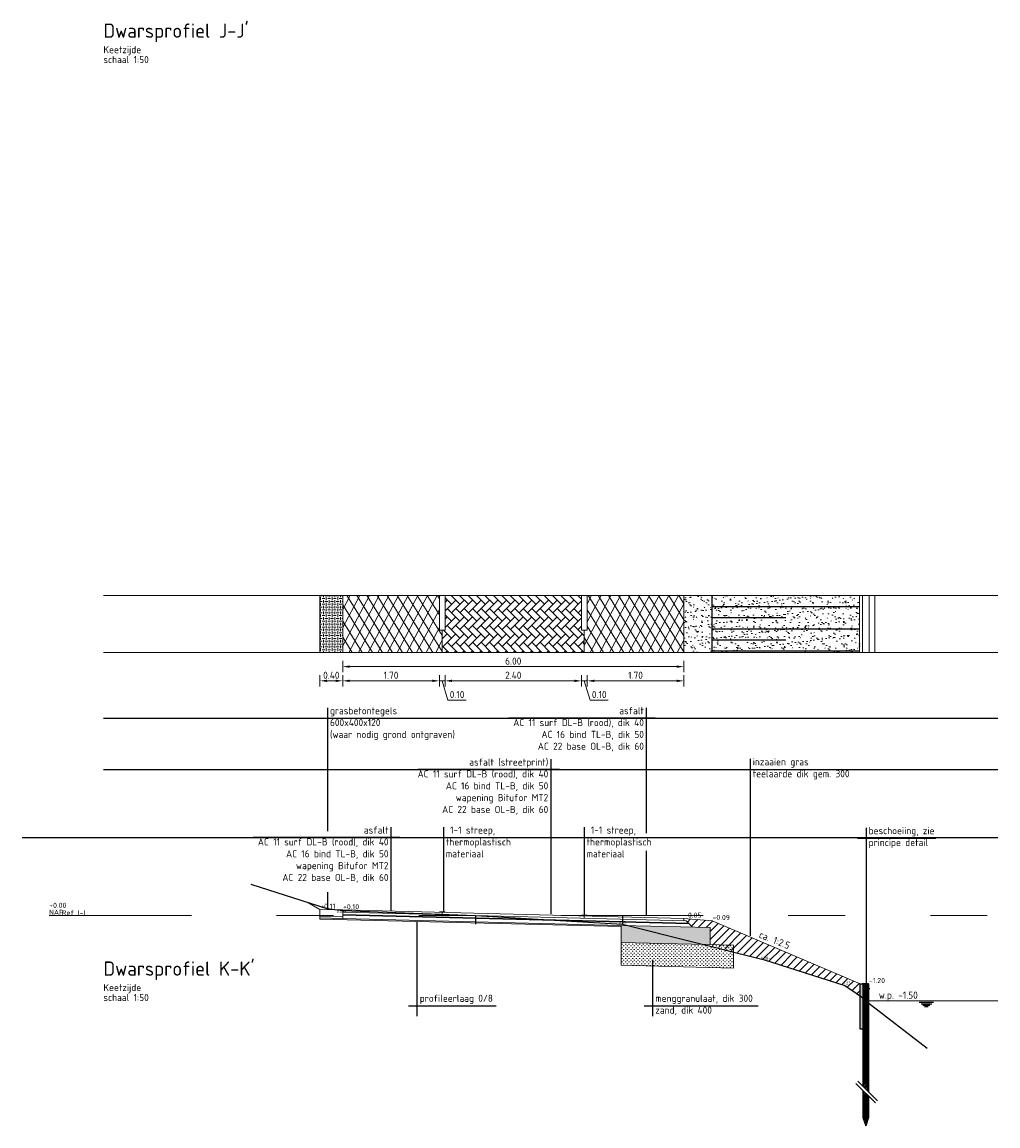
# Model space of a CAD drawing. Header units: metres. Extents: x 132493 to 134960, y 502695 to 503907.
# Tile 103 of 144: x 134066 to 134083, y 502912 to 502931. Entities that reach past the tile are written whole.
import ezdxf
from ezdxf.enums import TextEntityAlignment as Align

# ---------------------------------------------------------------- set-up
doc = ezdxf.new("R2010")
doc.units = ezdxf.units.M
for name, pattern in [('AL-NAP_LIJN', [15.25, 12, -1.5, 0.25, -1.5]), ('AL-TEKENBLADGRENS', [11.5, 2.5, -1.5, 1, -1.5, 1, -1.5, 2.5]), ('DASHED2', [0.375, 0.25, -0.125])]:
    doc.linetypes.add(name, pattern=pattern)
doc.layers.get('Defpoints').update_dxf_attribs({"color": 3})
for name, color, linetype, lineweight in [('B-WE-GW-MAAIVELD-GD', 90, 'GW-MAAIVELD', 25), ('B-WE-GW-WATERGANG_SLOOT_WATERLIJN-G', 150, 'Continuous', 18), ('B-WE-OG-WATER-SD', 150, 'Continuous', 25), ('N-WE-BC-WAPENING-GD', 180, 'Continuous', 25), ('N-WE-GR-GRAS-A', 54, 'Continuous', 18), ('N-WE-GW-GROND_TEELAARDE-AD', 22, 'Continuous', 18), ('N-WE-GW-GROND_ZAND-AD', 7, 'Continuous', 18), ('N-WE-GW-WATERGANG_WATERLIJN-GD', 150, 'Continuous', 18), ('N-WE-HU-HULPCONSTRUCTIES-AD-50-HOUT', 252, 'Continuous', 18), ('N-WE-HU-HULPCONSTRUCTIES-AD-50-KUNSTSTOF', 253, 'Continuous', 18), ('N-WE-VH-KANTVERHARDING-G', 2, 'Continuous', 18), ('N-WE-VH-VERHARDING-GD', 2, 'Continuous', 25), ('N-WE-VH-VERHARDING_ASFALT-A', 23, 'Continuous', 18), ('N-WE-VH-VERHARDING_FUNDERING-A', 252, 'Continuous', 18), ('N02-WE-VH-VERHARDING_ASFALT-A', 252, 'Continuous', 18), ('X-XX-AL-AANPIJLING-GD', 7, 'Continuous', 25), ('X-XX-AL-AANPIJLING-T25', 7, 'Continuous', 25), ('X-XX-AL-CONSTRUCTIELIJN-GD', 7, 'Continuous', 25), ('X-XX-AL-NAP-G', 7, 'AL-NAP_LIJN', 18), ('X-XX-AL-PEILMAAT-SD', 7, 'Continuous', 25), ('X-XX-AL-PROFIELBALK-GD', 7, 'Continuous', 18), ('X-XX-AL-PROFIELBALK-M-50', 7, 'Continuous', 18), ('X-XX-AL-REFERENTIE-G', 7, 'Continuous', 18), ('X-XX-AL-TEKST-T25-500', 7, 'Continuous', 25), ('X-XX-AL-VO_VERHARDING-G', 252, 'Continuous', 25)]:
    doc.layers.add(name, color=color, linetype=linetype, lineweight=lineweight)
doc.styles.add('NLCS-ISO', font='NLCS-ISO.ttf')
doc.styles.add('NLCS-ISO-M50-T25', font='NLCS-ISO.ttf', dxfattribs={"height": 0.125})
doc.styles.add('NLCS_25_500', font='NLCS-ISO.ttf', dxfattribs={"height": 1.25})
doc.styles.add('NLCS_50_25', font='NLCS-ISO.ttf', dxfattribs={"height": 0.125})
doc.linetypes.add('GW-MAAIVELD', pattern='A,12,[40,NLCS.SHX,S=1,R=0,X=0,Y=-0.5],12', length=24)
doc.dimstyles.new('NLCS-M50-T25-PIJL_L2_H1', dxfattribs={"dimscale": 0.05, "dimtxt": 2.5, "dimasz": 2.5, "dimexe": 2, "dimexo": 2, "dimgap": 0.7, "dimtad": 1, "dimzin": 0, "dimdsep": 46, "dimtxsty": 'NLCS-ISO-M50-T25', "dimcen": 2.5, "dimdle": 2, "dimclrd": 256, "dimclre": 256, "dimclrt": 256, "dimadec": 1, "dimazin": 0, "dimtfac": 1, "dimtofl": 0, "dimtmove": 1, "dimatfit": 0, "dimfxl": 2, "dimfxlon": 1, "dimtfillclr": 256, "dimtolj": 1, "dimtzin": 0, "dimlwd": -1, "dimlwe": -1, "dimarcsym": 0})
pattern_1 = [(242, (2.09447, -60.2905), (0.13244213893, -0.07042073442), []), (302, (2.09447, -60.2905), (0.127207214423, 0.079487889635), [])]

# ---------------------------------------------------------------- blocks, each defined once
blk = doc.blocks.new('SOG-WATERLIJN-SOD')
at = {"color": 0, "linetype": 'ByBlock', "lineweight": -2, "flags": 128}
for points in [[(-2.5, -0.5), (2.5, -0.5)], [(-1.875, -1), (1.875, -1)], [(-1.25, -1.5), (1.25, -1.5)], [(-0.625, -2), (0.625, -2)]]:
    blk.add_lwpolyline(points, dxfattribs=at)
blk = doc.blocks.new('*D492')
at = {"layer": 'Defpoints', "color": 0, "transparency": 16777216}
for p in [(134071.399, 502921.313), (134077.399, 502921.313), (134071.399, 502920.116)]:
    blk.add_point(p, dxfattribs=at)
at = {"layer": 'X-XX-AL-PROFIELBALK-M-50', "transparency": 16777216}
for p, q in [((134071.399, 502920.216), (134071.399, 502920.016)), ((134077.399, 502920.216), (134077.399, 502920.016)), ((134077.274, 502920.116), (134071.524, 502920.116))]:
    blk.add_line(p, q, dxfattribs=at)
for points in [[(134071.524, 502920.137), (134071.524, 502920.095), (134071.399, 502920.116)], [(134077.274, 502920.137), (134077.274, 502920.095), (134077.399, 502920.116)]]:
    blk.add_solid(points, dxfattribs=at)
at = {"layer": 'X-XX-AL-PROFIELBALK-M-50', "transparency": 16777216, "insert": (134074.399, 502920.214), "char_height": 0.125, "attachment_point": 5, "style": 'NLCS-ISO-M50-T25'}
blk.add_mtext('\\A1;6.00', dxfattribs=at)
blk = doc.blocks.new('*D493')
at = {"layer": 'Defpoints', "color": 0, "transparency": 16777216}
for p in [(134073.199, 502921.366), (134075.599, 502921.366), (134073.199, 502919.866)]:
    blk.add_point(p, dxfattribs=at)
at = {"layer": 'X-XX-AL-PROFIELBALK-M-50', "transparency": 16777216}
for p, q in [((134073.199, 502919.966), (134073.199, 502919.766)), ((134075.599, 502919.966), (134075.599, 502919.766)), ((134075.474, 502919.866), (134073.324, 502919.866))]:
    blk.add_line(p, q, dxfattribs=at)
for points in [[(134073.324, 502919.887), (134073.324, 502919.845), (134073.199, 502919.866)], [(134075.474, 502919.887), (134075.474, 502919.845), (134075.599, 502919.866)]]:
    blk.add_solid(points, dxfattribs=at)
at = {"layer": 'X-XX-AL-PROFIELBALK-M-50', "transparency": 16777216, "insert": (134074.399, 502919.964), "char_height": 0.125, "attachment_point": 5, "style": 'NLCS-ISO-M50-T25'}
blk.add_mtext('\\A1;2.40', dxfattribs=at)
blk = doc.blocks.new('*D491')
at = {"layer": 'Defpoints', "color": 0, "transparency": 16777216}
for p in [(134073.099, 502921.366), (134071.399, 502920.88), (134071.399, 502919.866)]:
    blk.add_point(p, dxfattribs=at)
at = {"layer": 'X-XX-AL-PROFIELBALK-M-50', "transparency": 16777216}
for p, q in [((134071.399, 502919.966), (134071.399, 502919.766)), ((134073.099, 502919.966), (134073.099, 502919.766)), ((134072.974, 502919.866), (134071.524, 502919.866))]:
    blk.add_line(p, q, dxfattribs=at)
for points in [[(134071.524, 502919.887), (134071.524, 502919.845), (134071.399, 502919.866)], [(134072.974, 502919.887), (134072.974, 502919.845), (134073.099, 502919.866)]]:
    blk.add_solid(points, dxfattribs=at)
at = {"layer": 'X-XX-AL-PROFIELBALK-M-50', "transparency": 16777216, "insert": (134072.249, 502919.964), "char_height": 0.125, "attachment_point": 5, "style": 'NLCS-ISO-M50-T25'}
blk.add_mtext('\\A1;1.70', dxfattribs=at)
blk = doc.blocks.new('*D494')
at = {"layer": 'Defpoints', "color": 0, "transparency": 16777216}
for p in [(134077.399, 502921.366), (134075.699, 502920.88), (134075.699, 502919.866)]:
    blk.add_point(p, dxfattribs=at)
at = {"layer": 'X-XX-AL-PROFIELBALK-M-50', "transparency": 16777216}
for p, q in [((134075.699, 502919.966), (134075.699, 502919.766)), ((134077.399, 502919.966), (134077.399, 502919.766)), ((134077.274, 502919.866), (134075.824, 502919.866))]:
    blk.add_line(p, q, dxfattribs=at)
for points in [[(134075.824, 502919.887), (134075.824, 502919.845), (134075.699, 502919.866)], [(134077.274, 502919.887), (134077.274, 502919.845), (134077.399, 502919.866)]]:
    blk.add_solid(points, dxfattribs=at)
at = {"layer": 'X-XX-AL-PROFIELBALK-M-50', "transparency": 16777216, "insert": (134076.549, 502919.964), "char_height": 0.125, "attachment_point": 5, "style": 'NLCS-ISO-M50-T25'}
blk.add_mtext('\\A1;1.70', dxfattribs=at)
blk = doc.blocks.new('*D495')
at = {"layer": 'Defpoints', "color": 0, "transparency": 16777216}
for p in [(134073.099, 502921.366), (134073.199, 502921.366), (134073.099, 502919.866)]:
    blk.add_point(p, dxfattribs=at)
at = {"layer": 'X-XX-AL-PROFIELBALK-M-50', "transparency": 16777216}
for p, q in [((134073.099, 502919.966), (134073.099, 502919.766)), ((134073.199, 502919.966), (134073.199, 502919.766)), ((134072.974, 502919.866), (134072.849, 502919.866)), ((134073.199, 502919.866), (134073.099, 502919.866)), ((134073.149, 502919.866), (134073.251, 502919.526)), ((134073.324, 502919.866), (134073.449, 502919.866)), ((134073.251, 502919.526), (134073.571, 502919.526))]:
    blk.add_line(p, q, dxfattribs=at)
for points in [[(134072.974, 502919.887), (134072.974, 502919.845), (134073.099, 502919.866)], [(134073.324, 502919.887), (134073.324, 502919.845), (134073.199, 502919.866)]]:
    blk.add_solid(points, dxfattribs=at)
at = {"layer": 'X-XX-AL-PROFIELBALK-M-50', "transparency": 16777216, "insert": (134073.411, 502919.624), "char_height": 0.125, "attachment_point": 5, "style": 'NLCS-ISO-M50-T25'}
blk.add_mtext('\\A1;0.10', dxfattribs=at)
blk = doc.blocks.new('*D496')
at = {"layer": 'Defpoints', "color": 0, "transparency": 16777216}
for p in [(134075.599, 502921.366), (134075.699, 502921.366), (134075.599, 502919.866)]:
    blk.add_point(p, dxfattribs=at)
at = {"layer": 'X-XX-AL-PROFIELBALK-M-50', "transparency": 16777216}
for p, q in [((134075.599, 502919.966), (134075.599, 502919.766)), ((134075.699, 502919.966), (134075.699, 502919.766)), ((134075.474, 502919.866), (134075.349, 502919.866)), ((134075.699, 502919.866), (134075.599, 502919.866)), ((134075.649, 502919.866), (134075.751, 502919.526)), ((134075.824, 502919.866), (134075.949, 502919.866)), ((134075.751, 502919.526), (134076.071, 502919.526))]:
    blk.add_line(p, q, dxfattribs=at)
for points in [[(134075.474, 502919.887), (134075.474, 502919.845), (134075.599, 502919.866)], [(134075.824, 502919.887), (134075.824, 502919.845), (134075.699, 502919.866)]]:
    blk.add_solid(points, dxfattribs=at)
at = {"layer": 'X-XX-AL-PROFIELBALK-M-50', "transparency": 16777216, "insert": (134075.911, 502919.624), "char_height": 0.125, "attachment_point": 5, "style": 'NLCS-ISO-M50-T25'}
blk.add_mtext('\\A1;0.10', dxfattribs=at)
blk = doc.blocks.new('*D497')
at = {"layer": 'Defpoints', "color": 0, "transparency": 16777216}
for p in [(134071.399, 502921.366), (134070.999, 502920.88), (134070.999, 502919.866)]:
    blk.add_point(p, dxfattribs=at)
at = {"layer": 'X-XX-AL-PROFIELBALK-M-50', "transparency": 16777216}
for p, q in [((134070.999, 502919.966), (134070.999, 502919.766)), ((134071.399, 502919.966), (134071.399, 502919.766)), ((134071.274, 502919.866), (134071.124, 502919.866))]:
    blk.add_line(p, q, dxfattribs=at)
for points in [[(134071.124, 502919.887), (134071.124, 502919.845), (134070.999, 502919.866)], [(134071.274, 502919.887), (134071.274, 502919.845), (134071.399, 502919.866)]]:
    blk.add_solid(points, dxfattribs=at)
at = {"layer": 'X-XX-AL-PROFIELBALK-M-50', "transparency": 16777216, "insert": (134071.199, 502919.964), "char_height": 0.125, "attachment_point": 5, "style": 'NLCS-ISO-M50-T25'}
blk.add_mtext('\\A1;0.40', dxfattribs=at)
blk = doc.blocks.new('SAL-PEILMAAT_INFRACAD_R01-SOD')
at = {"insert": (-0.05, 2.06), "char_height": 1.8, "attachment_point": 1, "style": 'NLCS-ISO'}
blk.add_mtext_dynamic_manual_height_columns('NAP', width=6.0709, gutter_width=12.5, heights=[0], dxfattribs=at)
at = {"layer": 'Defpoints', "style": 'NLCS-ISO'}
for tag, p in [('...', (0, 2.71)), ('REF', (4.38, 0.11))]:
    blk.add_attdef(tag, p, '', height=1.8, dxfattribs=at)
blk = doc.blocks.new('SAL-PEILMAAT_INFRACAD_H01-SOD')
at = {"style": 'NLCS-ISO'}
blk.add_attdef('...', (0.09, 0.24), '', height=1.8, dxfattribs=at)

msp = doc.modelspace()

# ---------------------------------------------------------------- hatches: boundary and pattern name
at = {"layer": 'N-WE-GR-GRAS-A', "transparency": 33554559}
h = msp.add_hatch(dxfattribs=at)
h.set_pattern_fill('AGR-GRAS_GESTABILISEERD-SO', color=256, scale=0.1, angle=90, pattern_type=2)
h.set_pattern_definition([(90, (133997.96126, 503111.03783), (-0.1, 3e-17), [0.05, -0.05]), (180, (133998.01126, 503111.06283), (-4e-17, -0.1), [0.025, -0.075]), (180, (133997.93626, 503111.06283), (-4e-17, -0.1), [0.025, -0.075]), (180, (133997.98626, 503111.01283), (-4e-17, -0.1), [0.05, -0.05]), (90, (133997.91126, 503110.98783), (-0.1, 3e-17), [0.05, -0.05])])
h.paths.add_polyline_path([(134070.999, 502921.366), (134070.999, 502920.366), (134071.399, 502920.366), (134071.399, 502921.366)])
at = {"layer": 'N-WE-GR-GRAS-A', "transparency": 33554687}
h = msp.add_hatch(dxfattribs=at)
h.set_pattern_fill('AGR-GRAS_GAZON', color=256, scale=0.1, style=0, pattern_type=2)
h.set_pattern_definition([(37.5, (133998.01355, 503080.97499), (-0.00629934, 0.19268238), [0, -0.152, 0, -0.17, 0, -0.1625]), (7.5, (133998.01355, 503080.975), (0.17697767, 0.2822146), [0, -0.082, 0, -0.137, 0, -0.0525]), (327.5, (133997.89055, 503080.975), (0.31141419, 0.0005659), [0, -0.05, 0, -0.18, 0, -0.235]), (317.5, (133997.89055, 503080.975), (0.30061266, 0.08776756), [0, -0.025, 0, -0.118, 0, -0.135]), (51, (133997.75955, 503081.35599), (-0.05040871, 0.1757961), [0.015, -0.20955]), (10, (133997.75955, 503080.59399), (0.07728868, 0.1657461), [0.015, -0.20955])])
h.paths.add_polyline_path([(134077.399, 502921.366), (134077.399, 502920.366), (134080.49, 502920.366), (134080.49, 502921.366)])
at = {"layer": 'N-WE-GW-GROND_TEELAARDE-AD', "transparency": 33554559}
h = msp.add_hatch(dxfattribs=at)
h.set_pattern_fill('AGW-GROND_TEELAARDE', color=256, scale=0.1, angle=135, pattern_type=2)
h.set_pattern_definition([(225, (16626.26265, -41569.52528), (0.070710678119, -0.070710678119), [])])
h.paths.add_polyline_path([(134077.398, 502915.686), (134077.553, 502915.532), (134077.861, 502915.525), (134077.861, 502915.225), (134078.818, 502914.956), (134080.228, 502914.506), (134080.49, 502914.329), (134080.5, 502914.536), (134077.899, 502915.646)])
at = {"layer": 'N-WE-GW-GROND_ZAND-AD', "transparency": 33554559}
h = msp.add_hatch(dxfattribs=at)
h.set_pattern_fill('AGW-GROND_ZAND_CUNETZAND-SO', color=256, scale=0.05, pattern_type=2)
h.set_pattern_definition([(360, (134000.842826, 502984.640263), (0.03125, 0.03125), [0, -0.0625])])
h.paths.add_polyline_path([(134076.299, 502915.264), (134076.299, 502914.864), (134078.271, 502914.814), (134078.271, 502915.214)])
at = {"layer": 'N-WE-HU-HULPCONSTRUCTIES-AD-50-HOUT', "transparency": 33554559}
h = msp.add_hatch(dxfattribs=at)
h.set_pattern_fill('ACO-HOUT_02', color=256, scale=0.1, pattern_type=2)
h.set_pattern_definition([(44.9999999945, (15373.12816, -43341.85113), (-0.0141421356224, 0.0141421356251), [])])
h.paths.add_polyline_path([(134080.549, 502912.733), (134080.649, 502912.633), (134080.649, 502914.536), (134080.549, 502914.536)])
h.paths.add_polyline_path([(134080.649, 502912.562), (134080.549, 502912.662), (134080.549, 502912.186), (134080.599, 502912.036), (134080.649, 502912.186)])
at = {"layer": 'N-WE-HU-HULPCONSTRUCTIES-AD-50-KUNSTSTOF', "transparency": 33554559}
h = msp.add_hatch(color=256, dxfattribs=at)
h.dxf.hatch_style = 1
h.paths.add_polyline_path([(134080.549, 502913.738), (134080.5, 502913.738), (134080.5, 502914.536), (134080.549, 502914.536)])
at = {"layer": 'N-WE-VH-VERHARDING_ASFALT-A', "transparency": 33554559}
h = msp.add_hatch(dxfattribs=at)
h.set_pattern_fill('AVH-ASFALT_LAAG1-D', color=11, scale=5, angle=182, pattern_type=2)
h.set_pattern_definition(pattern_1)
h.paths.add_polyline_path([(134071.399, 502920.366), (134073.149, 502920.366), (134073.149, 502920.759), (134073.099, 502920.759), (134073.099, 502921.366), (134071.399, 502921.366)])
h = msp.add_hatch(dxfattribs=at)
h.set_pattern_fill('AVH-ASFALT_LAAG1-D', color=11, scale=5, angle=182, pattern_type=2)
h.set_pattern_definition(pattern_1)
h.paths.add_polyline_path([(134075.649, 502920.366), (134077.399, 502920.366), (134077.399, 502921.366), (134075.699, 502921.366), (134075.699, 502920.759), (134075.649, 502920.759)])
at = {"layer": 'N-WE-VH-VERHARDING_FUNDERING-A', "transparency": 33554559}
h = msp.add_hatch(dxfattribs=at)
h.set_pattern_fill('AVH-FUNDERING_01', color=256, scale=0.2, pattern_type=2)
h.set_pattern_definition([(360, (134003.72623, 502984.5923), (9e-12, 0.2), [0, -0.2]), (360, (134003.72823, 502984.5223), (9e-12, 0.2), [0, -0.2]), (360, (134003.73423, 502984.6303), (9e-12, 0.2), [0, -0.2]), (338.1986, (134003.630228, 502984.568293), (0.600000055, -0.199999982), [0.0215406, -1.0554924]), (216.8699, (134003.650228, 502984.560293), (0.599999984, 0.400000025), [0.01, -0.99]), (130.6013, (134003.642228, 502984.554293), (1.000000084, -1.1999998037), [0.018439, -1.8254698]), (206.5651, (134003.57623, 502984.53029), (-0.19999983, -0.20000026), [0.0044722, -0.4427414]), (326.3099, (134003.57223, 502984.52829), (0.399999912, -0.200000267), [0.0072112, -0.7138992]), (108.4349, (134003.57823, 502984.52429), (-0.19999968, 0.400000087), [0.0063246, -0.626131]), (225, (134003.70423, 502984.51029), (-9e-12, -0.20000006), [0.0084852, -0.2743574]), (360, (134003.69823, 502984.5043), (0.2, 0.2), [0.012, -0.188]), (135, (134003.71023, 502984.50429), (-0.20000006, 9e-12), [0.0084852, -0.2743574]), (251.5651, (134003.68023, 502984.63829), (0.19999968, 0.400000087), [0.0063246, -0.626131]), (360, (134003.67823, 502984.6323), (0.2, 0.2), [0.01, -0.19]), (143.1301, (134003.688228, 502984.632293), (-0.599999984, 0.400000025), [0.01, -0.99]), (213.6901, (134003.57423, 502984.64029), (0.399999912, 0.200000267), [0.0072112, -0.7138992]), (341.5651, (134003.56823, 502984.63629), (-0.400000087, 0.19999968), [0.0126492, -0.6198064]), (126.8699, (134003.580228, 502984.632293), (0.400000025, -0.599999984), [0.01, -0.99]), (360, (134003.63223, 502984.6323), (9e-12, 0.2), [0, -0.2]), (360, (134003.57823, 502984.5803), (9e-12, 0.2), [0, -0.2]), (360, (134003.63423, 502984.5063), (9e-12, 0.2), [0, -0.2]), (360, (134003.68823, 502984.5683), (9e-12, 0.2), [0, -0.2]), (360, (134003.63023, 502984.6023), (9e-12, 0.2), [0, -0.2]), (360, (134003.58623, 502984.6083), (9e-12, 0.2), [0, -0.2]), (360, (134003.60423, 502984.5963), (9e-12, 0.2), [0, -0.2]), (360, (134003.59623, 502984.5483), (9e-12, 0.2), [0, -0.2]), (360, (134003.54823, 502984.5563), (9e-12, 0.2), [0, -0.2]), (360, (134003.55023, 502984.6023), (9e-12, 0.2), [0, -0.2]), (360, (134003.54423, 502984.6463), (9e-12, 0.2), [0, -0.2]), (360, (134003.60623, 502984.6543), (9e-12, 0.2), [0, -0.2]), (360, (134003.65023, 502984.6623), (9e-12, 0.2), [0, -0.2]), (360, (134003.72023, 502984.6543), (9e-12, 0.2), [0, -0.2]), (360, (134003.67223, 502984.5923), (9e-12, 0.2), [0, -0.2]), (360, (134003.65223, 502984.6283), (9e-12, 0.2), [0, -0.2]), (360, (134003.66823, 502984.5323), (9e-12, 0.2), [0, -0.2]), (360, (134003.60823, 502984.5223), (9e-12, 0.2), [0, -0.2]), (360, (134003.66823, 502984.4783), (9e-12, 0.2), [0, -0.2]), (360, (134003.60223, 502984.4903), (9e-12, 0.2), [0, -0.2]), (360, (134003.53823, 502984.4843), (9e-12, 0.2), [0, -0.2]), (360, (134003.56223, 502984.4743), (9e-12, 0.2), [0, -0.2]), (360, (134003.56423, 502984.5023), (9e-12, 0.2), [0, -0.2]), (360, (134003.69823, 502984.4703), (9e-12, 0.2), [0, -0.2]), (360, (134003.72223, 502984.5523), (9e-12, 0.2), [0, -0.2]), (360, (134003.71223, 502984.6123), (9e-12, 0.2), [0, -0.2]), (360, (134003.62023, 502984.4683), (9e-12, 0.2), [0, -0.2])])
h.paths.add_polyline_path([(134077.861, 502915.225), (134077.861, 502915.525), (134074.63, 502915.605), (134070.999, 502915.696), (134070.999, 502915.676), (134076.299, 502915.544), (134076.299, 502915.264)])
at = {"layer": 'N02-WE-VH-VERHARDING_ASFALT-A', "transparency": 33554559}
h = msp.add_hatch(dxfattribs=at)
h.set_pattern_fill('AVH-BSS_KEIFORMAAT_ELLEBOOG-SO', color=2, angle=-225, pattern_type=2)
h.set_pattern_definition([(135, (134000.10573, 503050.69733), (-0.148492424, 7e-12), [0.315, -0.105]), (45, (133999.95723, 503050.54884), (-0.148492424, 7e-12), [0.315, -0.105])])
h.paths.add_polyline_path([(134073.149, 502920.366), (134075.649, 502920.366), (134075.649, 502920.759), (134075.599, 502920.759), (134075.599, 502921.366), (134073.199, 502921.366), (134073.199, 502920.759), (134073.149, 502920.759)])

# ---------------------------------------------------------------- linework, layer by layer
at = {"layer": 'B-WE-GW-MAAIVELD-GD', "color": 252, "linetype": 'Continuous', "elevation": -1.743, "flags": 128}
for points in [[(134080.581, 502914.445), (134080.581, 502912.939)], [(134080.645, 502914.445), (134080.645, 502912.939)]]:
    msp.add_lwpolyline(points, dxfattribs=at)
at = {"layer": 'B-WE-GW-MAAIVELD-GD', "color": 252, "linetype": 'Continuous', "flags": 128}
msp.add_lwpolyline([(134080.671, 502914.445), (134080.581, 502914.445)], dxfattribs=at)
at = {"layer": 'Defpoints', "flags": 128}
for points in [[(134067.191, 502919.208), (134082.923, 502919.208)], [(134067.191, 502918.308), (134082.923, 502918.308)], [(134065.76, 502917.108), (134082.923, 502917.108)], [(134073.737, 502915.736), (134073.737, 502915.586)]]:
    msp.add_lwpolyline(points, dxfattribs=at)
at = {"layer": 'Defpoints', "elevation": -0.145, "flags": 128}
msp.add_lwpolyline([(134076.323, 502915.736), (134076.323, 502915.586)], dxfattribs=at)
at = {"layer": 'N-WE-BC-WAPENING-GD', "flags": 128}
msp.add_lwpolyline([(134071.399, 502915.756), (134077.491, 502915.604)], dxfattribs=at)
at = {"layer": 'N-WE-GW-WATERGANG_WATERLIJN-GD', "flags": 128}
msp.add_lwpolyline([(134080.659, 502914.236), (134082.923, 502914.236)], dxfattribs=at)
at = {"layer": 'N-WE-VH-KANTVERHARDING-G', "flags": 128}
for points in [[(134070.772, 502915.971), (134070.999, 502915.846)], [(134070.999, 502915.846), (134070.999, 502915.726)], [(134070.999, 502915.846), (134071.399, 502915.836)], [(134070.999, 502915.726), (134071.399, 502915.716)], [(134070.999, 502915.726), (134070.999, 502915.676)], [(134070.999, 502915.696), (134071.399, 502915.686)], [(134071.399, 502915.836), (134071.399, 502915.686)], [(134071.399, 502915.836), (134077.399, 502915.686)], [(134071.399, 502915.796), (134077.44, 502915.645)], [(134071.399, 502915.746), (134077.491, 502915.594)], [(134071.399, 502915.686), (134076.299, 502915.564)], [(134073.149, 502915.792), (134073.149, 502915.752)], [(134075.649, 502915.73), (134075.649, 502915.69)], [(134077.399, 502915.686), (134077.399, 502915.646)], [(134077.399, 502915.686), (134077.899, 502915.646)], [(134070.999, 502915.676), (134076.299, 502915.544)], [(134076.299, 502915.564), (134076.299, 502914.864)], [(134076.299, 502915.564), (134077.861, 502915.525)], [(134077.44, 502915.645), (134077.553, 502915.532)], [(134077.861, 502915.225), (134077.861, 502915.525)], [(134077.899, 502915.646), (134080.5, 502914.536)], [(134076.299, 502915.264), (134078.271, 502915.214)], [(134078.271, 502914.814), (134078.271, 502915.214)], [(134076.299, 502914.864), (134078.271, 502914.814)]]:
    msp.add_lwpolyline(points, dxfattribs=at)
at = {"layer": 'N-WE-VH-VERHARDING-GD', "flags": 128}
for points in [[(134073.099, 502915.805), (134073.199, 502915.802)], [(134075.599, 502915.744), (134075.699, 502915.741)]]:
    msp.add_lwpolyline(points, dxfattribs=at)
at = {"layer": 'X-XX-AL-AANPIJLING-GD', "flags": 128}
for points in [[(134071.133, 502919.392), (134071.133, 502917.219)], [(134076.739, 502919.392), (134076.739, 502917.187)], [(134070.978, 502919.208), (134073.436, 502919.208)], [(134076.894, 502919.208), (134074.317, 502919.208)], [(134075.057, 502918.488), (134075.057, 502915.77)], [(134078.568, 502918.492), (134078.568, 502915.379)], [(134075.212, 502918.305), (134072.719, 502918.305)], [(134078.413, 502918.308), (134080.286, 502918.308)], [(134072.248, 502917.292), (134072.248, 502915.815)], [(134073.171, 502917.292), (134073.171, 502915.803)], [(134075.646, 502917.292), (134075.646, 502915.743)], [(134080.607, 502917.281), (134080.607, 502914.168)], [(134072.403, 502917.108), (134069.826, 502917.108)], [(134073.016, 502917.108), (134074.397, 502917.108)], [(134075.491, 502917.108), (134076.873, 502917.108)], [(134080.452, 502917.098), (134081.832, 502917.098)], [(134076.739, 502916.874), (134076.739, 502915.736)], [(134071.133, 502916.148), (134071.133, 502915.843)], [(134072.711, 502913.966), (134072.711, 502915.633)], [(134076.855, 502913.966), (134076.855, 502914.957)], [(134072.556, 502914.15), (134074.098, 502914.15)], [(134076.7, 502914.15), (134078.704, 502914.15)]]:
    msp.add_lwpolyline(points, dxfattribs=at)
at = {"layer": 'X-XX-AL-CONSTRUCTIELIJN-GD', "flags": 128}
for points in [[(134080.549, 502913.738), (134080.5, 502913.738), (134080.5, 502914.536), (134080.549, 502914.536)], [(134080.659, 502914.636), (134080.659, 502914.636)]]:
    msp.add_lwpolyline(points, close=True, dxfattribs=at)
for points in [[(134080.649, 502914.536), (134080.539, 502914.536)], [(134080.549, 502914.536), (134080.549, 502912.733)], [(134080.649, 502914.536), (134080.649, 502912.633)], [(134080.549, 502912.662), (134080.549, 502912.186)], [(134080.649, 502912.562), (134080.649, 502912.186)], [(134080.649, 502912.186), (134080.549, 502912.186)], [(134080.549, 502912.186), (134080.599, 502912.036)], [(134080.599, 502912.036), (134080.599, 502912.186)], [(134080.649, 502912.186), (134080.599, 502912.036)]]:
    msp.add_lwpolyline(points, dxfattribs=at)
at = {"layer": 'X-XX-AL-NAP-G', "linetype": 'AL-TEKENBLADGRENS', "flags": 128}
msp.add_lwpolyline([(134066.237, 502915.736), (134082.923, 502915.736)], dxfattribs=at)
at = {"layer": 'X-XX-AL-PROFIELBALK-GD', "flags": 128}
for points in [[(134082.923, 502921.366), (134067.191, 502921.366)], [(134070.999, 502920.366), (134070.999, 502921.366)], [(134071.399, 502920.366), (134071.399, 502921.366)], [(134073.099, 502920.759), (134073.099, 502921.366)], [(134073.199, 502920.759), (134073.199, 502921.366)], [(134075.599, 502920.759), (134075.599, 502921.366)], [(134075.699, 502920.759), (134075.699, 502921.366)], [(134077.399, 502920.366), (134077.399, 502921.366)], [(134080.49, 502921.366), (134080.49, 502920.366)], [(134080.539, 502921.366), (134080.539, 502920.366)], [(134080.659, 502921.366), (134080.659, 502920.366)], [(134080.759, 502921.366), (134080.759, 502920.366)], [(134073.099, 502920.759), (134073.199, 502920.759)], [(134073.149, 502920.759), (134073.149, 502920.366)], [(134075.599, 502920.759), (134075.699, 502920.759)], [(134075.649, 502920.759), (134075.649, 502920.366)], [(134082.923, 502920.366), (134067.191, 502920.366)]]:
    msp.add_lwpolyline(points, dxfattribs=at)
at = {"layer": 'X-XX-AL-REFERENTIE-G', "linetype": 'DASHED2', "ltscale": 5, "flags": 128}
for points in [[(134080.77, 502912.441), (134080.426, 502912.785)], [(134080.805, 502912.477), (134080.461, 502912.821)]]:
    msp.add_lwpolyline(points, dxfattribs=at)
at = {"layer": 'X-XX-AL-VO_VERHARDING-G', "flags": 128}
for points in [[(134077.899, 502920.366), (134077.899, 502921.366)], [(134077.899, 502921.172), (134080.49, 502921.172)], [(134077.899, 502920.978), (134079.195, 502920.978)], [(134077.899, 502920.783), (134080.49, 502920.783)], [(134077.899, 502920.589), (134079.195, 502920.589)], [(134077.899, 502920.395), (134080.49, 502920.395)], [(134069.783, 502916.288), (134071.119, 502915.86), (134071.399, 502915.826), (134073.737, 502915.736), (134076.323, 502915.586), (134078.818, 502914.956), (134080.228, 502914.506), (134080.627, 502914.236)], [(134080.627, 502914.215), (134081.678, 502913.403)]]:
    msp.add_lwpolyline(points, dxfattribs=at)

# ---------------------------------------------------------------- block references
at = {"layer": 'B-WE-OG-WATER-SD', "xscale": 0.05, "yscale": 0.05, "zscale": 0.05}
msp.add_blockref('SOG-WATERLIJN-SOD', (134081.666, 502914.236), dxfattribs=at)
at = {"layer": 'X-XX-AL-PEILMAAT-SD', "xscale": 0.05, "yscale": 0.05, "zscale": 0.05}
for name, p, values in [('SAL-PEILMAAT_INFRACAD_R01-SOD', (134066.237, 502915.736), {'...': '+0.00', 'REF': 'Ref I-I'}), ('SAL-PEILMAAT_INFRACAD_H01-SOD', (134070.999, 502915.846), {'...': '+0.11'}), ('SAL-PEILMAAT_INFRACAD_H01-SOD', (134071.399, 502915.836), {'...': '+0.10'}), ('SAL-PEILMAAT_INFRACAD_H01-SOD', (134077.399, 502915.686), {'...': '-0.05'}), ('SAL-PEILMAAT_INFRACAD_H01-SOD', (134077.899, 502915.646), {'...': '-0.09'}), ('SAL-PEILMAAT_INFRACAD_H01-SOD', (134080.649, 502914.536), {'...': '-1.20'})]:
    msp.add_blockref(name, p, dxfattribs=at).add_auto_attribs(values)

# ---------------------------------------------------------------- texts
at = {"layer": 'B-WE-GW-WATERGANG_SLOOT_WATERLIJN-G', "style": 'NLCS-ISO-M50-T25'}
msp.add_text('w.p. -1.50', height=0.125, dxfattribs=at).set_placement((134080.828, 502914.274))
at = {"layer": 'X-XX-AL-AANPIJLING-T25', "char_height": 0.125, "style": 'NLCS_50_25'}
for s, insert, width, attachment_point, rotation in [('grasbetontegels\\P600x400x120\\P(waar nodig grond ontgraven)', (134071.175, 502919.403), 2.38053, 1, 360), (' asfalt \\PAC 11 surf DL-B (rood), dik 40\\PAC 16 bind TL-B, dik 50\\PAC 22 base OL-B, dik 60', (134076.697, 502919.403), 2.37932, 3, 0), ('asfalt (streetprint)\\PAC 11 surf DL-B (rood), dik 40\\PAC 16 bind TL-B, dik 50\\Pwapening Bitufor MT2\\PAC 22 base OL-B, dik 60', (134075.015, 502918.499), 2.37932, 3, 0), ('inzaaien gras\\Pteelaarde dik gem. 300', (134078.611, 502918.503), 2.38053, 1, 360), (' asfalt \\PAC 11 surf DL-B (rood), dik 40\\PAC 16 bind TL-B, dik 50\\Pwapening Bitufor MT2\\PAC 22 base OL-B, dik 60', (134072.205, 502917.303), 2.37932, 3, 0), (' 1-1 streep,\\Pthermoplastisch \\Pmateriaal', (134073.213, 502917.303), 2.38053, 1, 360), (' 1-1 streep,\\Pthermoplastisch \\Pmateriaal', (134075.689, 502917.303), 2.38053, 1, 360), ('beschoeiing, zie\\Pprincipe detail', (134080.649, 502917.293), 2.38053, 1, 360), ('ca. 1:2.5', (134078.755, 502915.469), 2.38053, 1, 338.1986), ('profileerlaag 0/8', (134072.754, 502914.344), 2.05173, 1, 360), ('menggranulaat, dik 300\\Pzand, dik 400', (134076.897, 502914.344), 2.05173, 1, 360)]:
    msp.add_mtext(s, dxfattribs=dict(at, insert=insert, width=width, attachment_point=attachment_point, rotation=rotation))
at = {"layer": 'X-XX-AL-TEKST-T25-500', "color": 4, "style": 'NLCS_25_500'}
for s, p in [("Dwarsprofiel J-J'", (134067.191, 502931.304)), ("Dwarsprofiel K-K'", (134067.191, 502914.804))]:
    msp.add_text(s, height=0.25, dxfattribs=at).set_placement(p, align=Align.MIDDLE_LEFT)
at = {"layer": 'X-XX-AL-TEKST-T25-500', "style": 'NLCS_25_500'}
for s, p in [('Keetzijde', (134067.191, 502930.97)), ('schaal 1:50', (134067.191, 502930.795)), ('Keetzijde', (134067.191, 502914.47)), ('schaal 1:50', (134067.191, 502914.295))]:
    msp.add_text(s, height=0.125, dxfattribs=at).set_placement(p, align=Align.MIDDLE_LEFT)
at = {"layer": 'X-XX-AL-VO_VERHARDING-G', "style": 'NLCS-ISO'}
for s, p in [('0.09+', (134071.292, 502915.782)), ('0.15-', (134076.256, 502915.592)), ('0.78-', (134078.752, 502914.962, 0.145)), ('1.23-', (134080.209, 502914.524, 0.145))]:
    msp.add_text(s, height=0.05, rotation=360, dxfattribs=at).set_placement(p)

# ---------------------------------------------------------------- dimensions: what is measured, and where the dimension line sits
at = {"layer": 'X-XX-AL-PROFIELBALK-M-50'}
for base, p1, p2, picture, middle in [((134070.999, 502919.866), (134071.399, 502921.366), (134070.999, 502920.88), '*D497', (134071.199, 502919.964)), ((134071.399, 502919.866), (134073.099, 502921.366), (134071.399, 502920.88), '*D491', (134072.249, 502919.964)), ((134071.399, 502920.116), (134077.399, 502921.313), (134071.399, 502921.313), '*D492', (134074.399, 502920.214)), ((134073.099, 502919.866), (134073.199, 502921.366), (134073.099, 502921.366), '*D495', (134073.286, 502919.624)), ((134073.199, 502919.866), (134075.599, 502921.366), (134073.199, 502921.366), '*D493', (134074.399, 502919.964)), ((134075.599, 502919.866), (134075.699, 502921.366), (134075.599, 502921.366), '*D496', (134075.786, 502919.624)), ((134075.699, 502919.866), (134077.399, 502921.366), (134075.699, 502920.88), '*D494', (134076.549, 502919.964))]:
    dim = msp.add_linear_dim(base=base, p1=p1, p2=p2, angle=360, dimstyle='NLCS-M50-T25-PIJL_L2_H1', dxfattribs=at)
    dim.commit()
    dim.dimension.update_dxf_attribs({"geometry": picture, "text_midpoint": middle})

doc.saveas('drawing.dxf')
